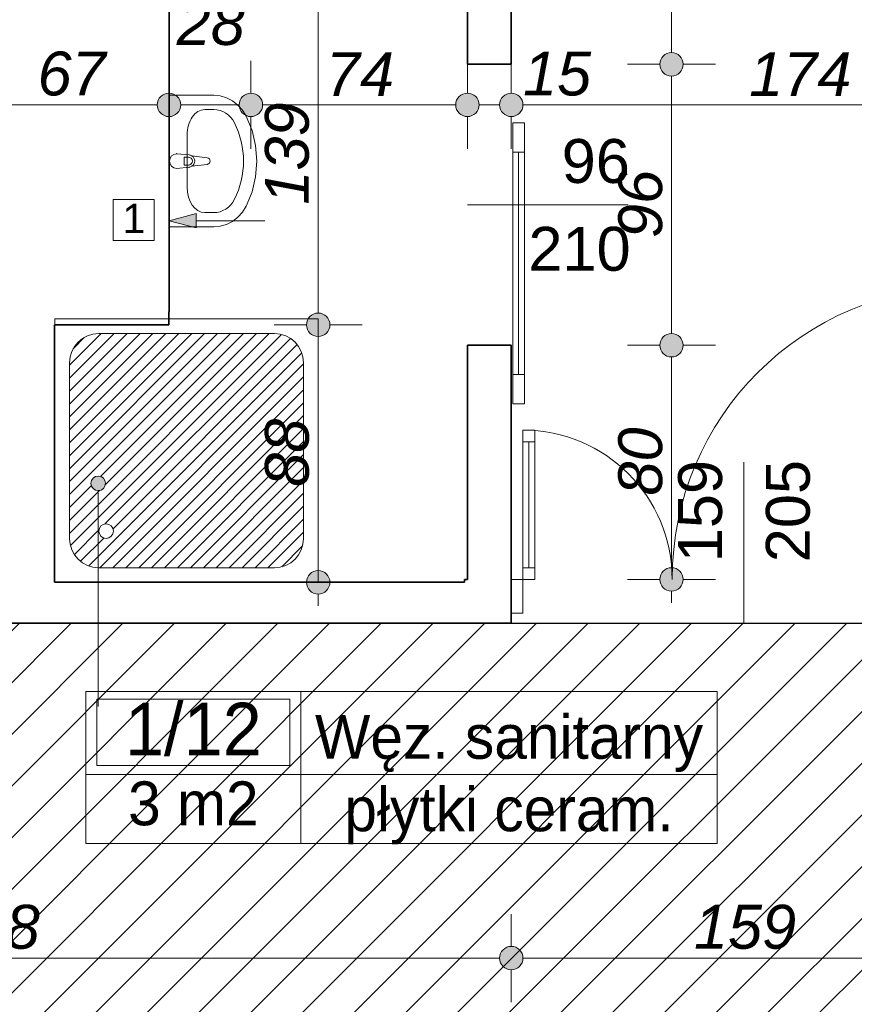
# Model space of a CAD drawing. Header units: millimetres. Extents: x -50073 to 84772, y -78870 to -35317.
# Tile 51 of 125: x 13675 to 16528, y -60013 to -56648. Entities that reach past the tile are written whole.
import ezdxf
from ezdxf.enums import TextEntityAlignment as Align

# ---------------------------------------------------------------- set-up
doc = ezdxf.new("R2010")
doc.units = ezdxf.units.MM
doc.header["$MEASUREMENT"] = 0
for name, color, linetype in [('_podkład', 7, 'Continuous'), ('Elementy modelu - Strefy', 7, 'Continuous'), ('Wymiarowanie - Ogólne', 7, 'Continuous')]:
    doc.layers.add(name, color=color, linetype=linetype)
for name, color, linetype, lineweight in [('_podkład_Nr_pióra__1', 7, 'Continuous', 0), ('Drzwi ArchiCAD_Nr_pióra__1', 7, 'Continuous', 0), ('Instalacje - Went_Klim_Nr_pióra__42', 150, 'Continuous', 13), ('Konstrukcja - Ściany zew_Nr_pióra__6', 7, 'Continuous', 35), ('Metryczki pomieszczeń ArchiCADa_Nr_pióra__1', 7, 'Continuous', 0), ('Wnetrze - Sanitariaty_Nr_pióra__22', 8, 'Continuous', 13), ('Wymiarowanie - Ogólne_Nr_pióra__82', 114, 'Continuous', 13), ('Znaczniki drzwi ArchiCADa_Nr_pióra__1', 7, 'Continuous', 0), ('Znaczniki drzwi ArchiCADa_Nr_pióra__7', 7, 'Continuous', 70)]:
    doc.layers.add(name, color=color, linetype=linetype, lineweight=lineweight)
doc.layers.add('Wnętrze - Umeblowanie_Nr_pióra__234', color=7, linetype='Continuous', lineweight=0, true_color=0x9f9f9f)
doc.styles.add('GENERATED_STYLE_1', font='txt')
doc.styles.add('GENERATED_STYLE_2', font='txt')
doc.styles.add('GENERATED_STYLE_3', font='txt')
doc.dimstyles.new('GENERATED_STYLE__1', dxfattribs={"dimtxt": 150, "dimasz": 152, "dimexe": 0.18, "dimexo": 0, "dimgap": 0.09, "dimtad": 1, "dimlfac": 0.1, "dimzin": 0, "dimdsep": 46, "dimtxsty": 'GENERATED_STYLE_3', "dimblk": 'ARROWHEAD_11', "dimblk1": 'ARROWHEAD_11', "dimblk2": 'ARROWHEAD_11', "dimcen": 0.09, "dimclrd": 114, "dimclre": 114, "dimclrt": 114, "dimazin": 0, "dimtfac": 1, "dimtdec": 4, "dimtmove": 0, "dimatfit": 3, "dimfxl": 1, "dimtolj": 1, "dimtzin": 0, "dimarcsym": 0})
doc.dimstyles.new('GENERATED_STYLE__2', dxfattribs={"dimtxt": 150, "dimasz": 152, "dimexe": 0.18, "dimexo": 0, "dimgap": 0.09, "dimtad": 1, "dimtih": 1, "dimtoh": 1, "dimlfac": 0.1, "dimzin": 0, "dimdsep": 46, "dimtxsty": 'GENERATED_STYLE_3', "dimblk": 'ARROWHEAD_11', "dimblk1": 'ARROWHEAD_11', "dimblk2": 'ARROWHEAD_11', "dimcen": 0.09, "dimclrd": 114, "dimclre": 114, "dimclrt": 114, "dimazin": 0, "dimtfac": 1, "dimtdec": 4, "dimtmove": 0, "dimatfit": 3, "dimfxl": 1, "dimtolj": 1, "dimtzin": 0, "dimarcsym": 0})

# ---------------------------------------------------------------- blocks, each defined once
blk = doc.blocks.new('Węz. sanitarny_1_12_12', base_point=(14635.7, -59227.2))
at = {"layer": 'Metryczki pomieszczeń ArchiCADa_Nr_pióra__1', "linetype": 'Continuous'}
for p, q in [((13901.7, -58944.3), (16059.9, -58944.3)), ((13901.7, -59462.9), (13901.7, -58944.3)), ((14635.7, -58944.3), (14635.7, -59462.9)), ((16059.9, -58944.3), (16059.9, -59462.9)), ((13938.4, -58970.2), (14599, -58970.2)), ((13938.4, -59196.5), (13938.4, -58970.2)), ((14599, -58970.2), (14599, -59196.5)), ((14599, -59196.5), (13938.4, -59196.5)), ((13901.7, -59227.2), (16059.9, -59227.2)), ((16059.9, -59462.9), (13901.7, -59462.9))]:
    blk.add_line(p, q, dxfattribs=at)
at = {"layer": 'Metryczki pomieszczeń ArchiCADa_Nr_pióra__1'}
for tag, height, style, p in [('ROOM_NUMBER', 180, 'GENERATED_STYLE_2', (14268.7, -59072.2)), ('ROOM_NAME', 150, 'GENERATED_STYLE_1', (15347.8, -59098.8)), ('ROOM_CALC_AREA', 150, 'GENERATED_STYLE_1', (14268.7, -59325.9)), ('floor_f', 150, 'GENERATED_STYLE_1', (15347.8, -59346.3))]:
    blk.add_attdef(tag, text='', height=height, dxfattribs=dict(at, style=style)).set_placement(p, align=Align.MIDDLE_CENTER)
blk = doc.blocks.new('*D151')
at = {"layer": 'Wymiarowanie - Ogólne_Nr_pióra__82', "linetype": 'Continuous'}
for points in [[(-2271.8, -37650.7), (-2274.8, -37635.4), (-2283.5, -37622.4), (-2296.5, -37613.7), (-2311.8, -37610.7), (-2327.1, -37613.7), (-2340.1, -37622.4), (-2348.7, -37635.4), (-2351.8, -37650.7), (-2348.7, -37666), (-2340.1, -37679), (-2327.1, -37687.6), (-2311.8, -37690.7), (-2296.5, -37687.6), (-2283.5, -37679), (-2274.8, -37666)], [(-2271.8, -57097.7), (-2274.8, -57082.4), (-2283.5, -57069.4), (-2296.5, -57060.7), (-2311.8, -57057.7), (-2327.1, -57060.7), (-2340.1, -57069.4), (-2348.7, -57082.4), (-2351.8, -57097.7), (-2348.7, -57113), (-2340.1, -57125.9), (-2327.1, -57134.6), (-2311.8, -57137.7), (-2296.5, -57134.6), (-2283.5, -57125.9), (-2274.8, -57113)]]:
    blk.add_hatch(color=256, dxfattribs=at).paths.add_polyline_path(points)
for p, q in [((-2311.8, -37610.7), (-2311.8, -37570.7)), ((-2351.8, -37650.7), (-2461.8, -37650.7)), ((-2161.8, -37650.7), (-2271.8, -37650.7)), ((-2311.8, -57057.7), (-2311.8, -37690.7)), ((-2351.8, -57097.7), (-2461.8, -57097.7)), ((-2161.8, -57097.7), (-2271.8, -57097.7)), ((-2311.8, -57177.7), (-2311.8, -57137.7))]:
    blk.add_line(p, q, dxfattribs=at)
for centre in [(-2311.8, -37650.7), (-2311.8, -57097.7)]:
    blk.add_circle(centre, 40, dxfattribs=at)
at = {"layer": 'Wymiarowanie - Ogólne_Nr_pióra__82', "insert": (-2341.8, -47716.3), "char_height": 150, "attachment_point": 7, "rotation": 90, "style": 'GENERATED_STYLE_3'}
blk.add_mtext('\\A1;{\\fArial|b0|i1|c238|p38;1\xa0944,7}', dxfattribs=at)
blk = doc.blocks.new('ARROWHEAD_11')
at = {"color": 0, "linetype": 'Continuous', "lineweight": 0}
blk.add_line((0, 0), (-1, 0), dxfattribs=at)
at = {"color": 0, "linetype": 'Continuous', "lineweight": 0, "const_width": 0.25, "flags": 128}
blk.add_lwpolyline([(-0.125, 0, 1), (0.125, 0, 1)], format="xyb", close=True, dxfattribs=at)
blk = doc.blocks.new('*D293')
at = {"layer": 'Wymiarowanie - Ogólne_Nr_pióra__82', "linetype": 'Continuous'}
for points in [[(11814.6, -59854.8), (11811.6, -59839.5), (11802.9, -59826.5), (11789.9, -59817.9), (11774.6, -59814.8), (11759.3, -59817.9), (11746.3, -59826.5), (11737.7, -59839.5), (11734.6, -59854.8), (11737.7, -59870.1), (11746.3, -59883.1), (11759.3, -59891.8), (11774.6, -59894.8), (11789.9, -59891.8), (11802.9, -59883.1), (11811.6, -59870.1)], [(15395.6, -59854.8), (15392.6, -59839.5), (15383.9, -59826.5), (15370.9, -59817.9), (15355.6, -59814.8), (15340.3, -59817.9), (15327.3, -59826.5), (15318.7, -59839.5), (15315.6, -59854.8), (15318.7, -59870.1), (15327.3, -59883.1), (15340.3, -59891.8), (15355.6, -59894.8), (15370.9, -59891.8), (15383.9, -59883.1), (15392.6, -59870.1)]]:
    blk.add_hatch(color=256, dxfattribs=at).paths.add_polyline_path(points)
for p, q in [((11774.6, -59814.8), (11774.6, -59704.8)), ((15355.6, -59814.8), (15355.6, -59704.8)), ((11814.6, -59854.8), (15315.6, -59854.8)), ((11774.6, -60004.8), (11774.6, -59894.8)), ((15355.6, -60004.8), (15355.6, -59894.8))]:
    blk.add_line(p, q, dxfattribs=at)
for centre in [(11774.6, -59854.8), (15355.6, -59854.8)]:
    blk.add_circle(centre, 40, dxfattribs=at)
at = {"layer": 'Wymiarowanie - Ogólne_Nr_pióra__82', "insert": (13394.4, -59824.8), "char_height": 150, "attachment_point": 7, "style": 'GENERATED_STYLE_3'}
blk.add_mtext('\\A1;{\\fArial|b0|i1|c238|p38;358}', dxfattribs=at)
blk = doc.blocks.new('*D294')
at = {"layer": 'Wymiarowanie - Ogólne_Nr_pióra__82', "linetype": 'Continuous'}
for points in [[(15395.6, -59854.8), (15392.6, -59839.5), (15383.9, -59826.5), (15370.9, -59817.9), (15355.6, -59814.8), (15340.3, -59817.9), (15327.3, -59826.5), (15318.7, -59839.5), (15315.6, -59854.8), (15318.7, -59870.1), (15327.3, -59883.1), (15340.3, -59891.8), (15355.6, -59894.8), (15370.9, -59891.8), (15383.9, -59883.1), (15392.6, -59870.1)], [(16985.6, -59854.8), (16982.6, -59839.5), (16973.9, -59826.5), (16960.9, -59817.9), (16945.6, -59814.8), (16930.3, -59817.9), (16917.3, -59826.5), (16908.7, -59839.5), (16905.6, -59854.8), (16908.7, -59870.1), (16917.3, -59883.1), (16930.3, -59891.8), (16945.6, -59894.8), (16960.9, -59891.8), (16973.9, -59883.1), (16982.6, -59870.1)]]:
    blk.add_hatch(color=256, dxfattribs=at).paths.add_polyline_path(points)
for p, q in [((15355.6, -59814.8), (15355.6, -59704.8)), ((16945.6, -59814.8), (16945.6, -59704.8)), ((15395.6, -59854.8), (16905.6, -59854.8)), ((15355.6, -60004.8), (15355.6, -59894.8)), ((16945.6, -60004.8), (16945.6, -59894.8))]:
    blk.add_line(p, q, dxfattribs=at)
for centre in [(15355.6, -59854.8), (16945.6, -59854.8)]:
    blk.add_circle(centre, 40, dxfattribs=at)
at = {"layer": 'Wymiarowanie - Ogólne_Nr_pióra__82', "insert": (15979.9, -59824.8), "char_height": 150, "attachment_point": 7, "style": 'GENERATED_STYLE_3'}
blk.add_mtext('\\A1;{\\fArial|b0|i1|c238|p38;159}', dxfattribs=at)
blk = doc.blocks.new('*D430')
at = {"layer": 'Wymiarowanie - Ogólne_Nr_pióra__82', "linetype": 'Continuous'}
for points in [[(13554.6, -56939.2), (13551.6, -56923.9), (13542.9, -56910.9), (13529.9, -56902.2), (13514.6, -56899.2), (13499.3, -56902.2), (13486.3, -56910.9), (13477.6, -56923.9), (13474.6, -56939.2), (13477.6, -56954.5), (13486.3, -56967.5), (13499.3, -56976.1), (13514.6, -56979.2), (13529.9, -56976.1), (13542.9, -56967.5), (13551.6, -56954.5)], [(14225.6, -56939.2), (14222.6, -56923.9), (14213.9, -56910.9), (14200.9, -56902.2), (14185.6, -56899.2), (14170.3, -56902.2), (14157.3, -56910.9), (14148.6, -56923.9), (14145.6, -56939.2), (14148.6, -56954.5), (14157.3, -56967.5), (14170.3, -56976.1), (14185.6, -56979.2), (14200.9, -56976.1), (14213.9, -56967.5), (14222.6, -56954.5)]]:
    blk.add_hatch(color=256, dxfattribs=at).paths.add_polyline_path(points)
for p, q in [((13514.6, -56899.2), (13514.6, -56789.2)), ((14185.6, -56899.2), (14185.6, -56789.2)), ((13554.6, -56939.2), (14145.6, -56939.2)), ((13514.6, -57089.2), (13514.6, -56979.2)), ((14185.6, -57089.2), (14185.6, -56979.2))]:
    blk.add_line(p, q, dxfattribs=at)
for centre in [(13514.6, -56939.2), (14185.6, -56939.2)]:
    blk.add_circle(centre, 40, dxfattribs=at)
at = {"layer": 'Wymiarowanie - Ogólne_Nr_pióra__82', "insert": (13736.3, -56909.2), "char_height": 150, "attachment_point": 7, "style": 'GENERATED_STYLE_3'}
blk.add_mtext('\\A1;{\\fArial|b0|i1|c238|p38;67}', dxfattribs=at)
blk = doc.blocks.new('*D431')
at = {"layer": 'Wymiarowanie - Ogólne_Nr_pióra__82', "linetype": 'Continuous'}
for points in [[(14225.6, -56939.2), (14222.6, -56923.9), (14213.9, -56910.9), (14200.9, -56902.2), (14185.6, -56899.2), (14170.3, -56902.2), (14157.3, -56910.9), (14148.6, -56923.9), (14145.6, -56939.2), (14148.6, -56954.5), (14157.3, -56967.5), (14170.3, -56976.1), (14185.6, -56979.2), (14200.9, -56976.1), (14213.9, -56967.5), (14222.6, -56954.5)], [(14505.6, -56939.2), (14502.6, -56923.9), (14493.9, -56910.9), (14480.9, -56902.2), (14465.6, -56899.2), (14450.3, -56902.2), (14437.3, -56910.9), (14428.7, -56923.9), (14425.6, -56939.2), (14428.7, -56954.5), (14437.3, -56967.5), (14450.3, -56976.1), (14465.6, -56979.2), (14480.9, -56976.1), (14493.9, -56967.5), (14502.6, -56954.5)]]:
    blk.add_hatch(color=256, dxfattribs=at).paths.add_polyline_path(points)
for p, q in [((14185.6, -56899.2), (14185.6, -56789.2)), ((14465.6, -56899.2), (14465.6, -56789.2)), ((14225.6, -56939.2), (14425.6, -56939.2)), ((14185.6, -57089.2), (14185.6, -56979.2)), ((14465.6, -57089.2), (14465.6, -56979.2))]:
    blk.add_line(p, q, dxfattribs=at)
for centre in [(14185.6, -56939.2), (14465.6, -56939.2)]:
    blk.add_circle(centre, 40, dxfattribs=at)
at = {"layer": 'Wymiarowanie - Ogólne_Nr_pióra__82', "insert": (14211.8, -56736.7), "char_height": 150, "attachment_point": 7, "style": 'GENERATED_STYLE_3'}
blk.add_mtext('\\A1;{\\fArial|b0|i1|c238|p38;28}', dxfattribs=at)
blk = doc.blocks.new('*D432')
at = {"layer": 'Wymiarowanie - Ogólne_Nr_pióra__82', "linetype": 'Continuous'}
for points in [[(14505.6, -56939.2), (14502.6, -56923.9), (14493.9, -56910.9), (14480.9, -56902.2), (14465.6, -56899.2), (14450.3, -56902.2), (14437.3, -56910.9), (14428.7, -56923.9), (14425.6, -56939.2), (14428.7, -56954.5), (14437.3, -56967.5), (14450.3, -56976.1), (14465.6, -56979.2), (14480.9, -56976.1), (14493.9, -56967.5), (14502.6, -56954.5)], [(15245.6, -56939.2), (15242.6, -56923.9), (15233.9, -56910.9), (15220.9, -56902.2), (15205.6, -56899.2), (15190.3, -56902.2), (15177.3, -56910.9), (15168.7, -56923.9), (15165.6, -56939.2), (15168.7, -56954.5), (15177.3, -56967.5), (15190.3, -56976.1), (15205.6, -56979.2), (15220.9, -56976.1), (15233.9, -56967.5), (15242.6, -56954.5)]]:
    blk.add_hatch(color=256, dxfattribs=at).paths.add_polyline_path(points)
for p, q in [((14465.6, -56899.2), (14465.6, -56789.2)), ((15205.6, -56899.2), (15205.6, -56789.2)), ((14505.6, -56939.2), (15165.6, -56939.2)), ((14465.6, -57089.2), (14465.6, -56979.2)), ((15205.6, -57089.2), (15205.6, -56979.2))]:
    blk.add_line(p, q, dxfattribs=at)
for centre in [(14465.6, -56939.2), (15205.6, -56939.2)]:
    blk.add_circle(centre, 40, dxfattribs=at)
at = {"layer": 'Wymiarowanie - Ogólne_Nr_pióra__82', "insert": (14721.8, -56909.2), "char_height": 150, "attachment_point": 7, "style": 'GENERATED_STYLE_3'}
blk.add_mtext('\\A1;{\\fArial|b0|i1|c238|p38;74}', dxfattribs=at)
blk = doc.blocks.new('*D433')
at = {"layer": 'Wymiarowanie - Ogólne_Nr_pióra__82', "linetype": 'Continuous'}
for points in [[(15245.6, -56939.2), (15242.6, -56923.9), (15233.9, -56910.9), (15220.9, -56902.2), (15205.6, -56899.2), (15190.3, -56902.2), (15177.3, -56910.9), (15168.7, -56923.9), (15165.6, -56939.2), (15168.7, -56954.5), (15177.3, -56967.5), (15190.3, -56976.1), (15205.6, -56979.2), (15220.9, -56976.1), (15233.9, -56967.5), (15242.6, -56954.5)], [(15395.6, -56939.2), (15392.6, -56923.9), (15383.9, -56910.9), (15370.9, -56902.2), (15355.6, -56899.2), (15340.3, -56902.2), (15327.3, -56910.9), (15318.7, -56923.9), (15315.6, -56939.2), (15318.7, -56954.5), (15327.3, -56967.5), (15340.3, -56976.1), (15355.6, -56979.2), (15370.9, -56976.1), (15383.9, -56967.5), (15392.6, -56954.5)]]:
    blk.add_hatch(color=256, dxfattribs=at).paths.add_polyline_path(points)
for p, q in [((15205.6, -56899.2), (15205.6, -56789.2)), ((15355.6, -56899.2), (15355.6, -56789.2)), ((15245.6, -56939.2), (15315.6, -56939.2)), ((15205.6, -57089.2), (15205.6, -56979.2)), ((15355.6, -57089.2), (15355.6, -56979.2))]:
    blk.add_line(p, q, dxfattribs=at)
for centre in [(15205.6, -56939.2), (15355.6, -56939.2)]:
    blk.add_circle(centre, 40, dxfattribs=at)
blk = doc.blocks.new('*D434')
at = {"layer": 'Wymiarowanie - Ogólne_Nr_pióra__82', "linetype": 'Continuous'}
for points in [[(15395.6, -56939.2), (15392.6, -56923.9), (15383.9, -56910.9), (15370.9, -56902.2), (15355.6, -56899.2), (15340.3, -56902.2), (15327.3, -56910.9), (15318.7, -56923.9), (15315.6, -56939.2), (15318.7, -56954.5), (15327.3, -56967.5), (15340.3, -56976.1), (15355.6, -56979.2), (15370.9, -56976.1), (15383.9, -56967.5), (15392.6, -56954.5)], [(17135.6, -56939.2), (17132.6, -56923.9), (17123.9, -56910.9), (17110.9, -56902.2), (17095.6, -56899.2), (17080.3, -56902.2), (17067.3, -56910.9), (17058.7, -56923.9), (17055.6, -56939.2), (17058.7, -56954.5), (17067.3, -56967.5), (17080.3, -56976.1), (17095.6, -56979.2), (17110.9, -56976.1), (17123.9, -56967.5), (17132.6, -56954.5)]]:
    blk.add_hatch(color=256, dxfattribs=at).paths.add_polyline_path(points)
for p, q in [((15355.6, -56899.2), (15355.6, -56789.2)), ((17095.6, -56899.2), (17095.6, -56789.2)), ((15395.6, -56939.2), (17055.6, -56939.2)), ((15355.6, -57089.2), (15355.6, -56979.2)), ((17095.6, -57089.2), (17095.6, -56979.2))]:
    blk.add_line(p, q, dxfattribs=at)
for centre in [(15355.6, -56939.2), (17095.6, -56939.2)]:
    blk.add_circle(centre, 40, dxfattribs=at)
at = {"layer": 'Wymiarowanie - Ogólne_Nr_pióra__82', "char_height": 150, "attachment_point": 7, "style": 'GENERATED_STYLE_3'}
for s, insert in [('\\A1;{\\fArial|b0|i1|c238|p38;15}', (15395.6, -56909.2)), ('\\A1;{\\fArial|b0|i1|c238|p38;174}', (16168.7, -56909.2))]:
    blk.add_mtext(s, dxfattribs=dict(at, insert=insert))
blk = doc.blocks.new('*D474')
at = {"layer": 'Wymiarowanie - Ogólne_Nr_pióra__82', "linetype": 'Continuous'}
for points in [[(15943.4, -57760.7), (15940.4, -57745.4), (15931.7, -57732.4), (15918.7, -57723.7), (15903.4, -57720.7), (15888.1, -57723.7), (15875.2, -57732.4), (15866.5, -57745.4), (15863.4, -57760.7), (15866.5, -57776), (15875.2, -57789), (15888.1, -57797.6), (15903.4, -57800.7), (15918.7, -57797.6), (15931.7, -57789), (15940.4, -57776)], [(15943.4, -58560.7), (15940.4, -58545.4), (15931.7, -58532.4), (15918.7, -58523.7), (15903.4, -58520.7), (15888.1, -58523.7), (15875.2, -58532.4), (15866.5, -58545.4), (15863.4, -58560.7), (15866.5, -58576), (15875.2, -58589), (15888.1, -58597.6), (15903.4, -58600.7), (15918.7, -58597.6), (15931.7, -58589), (15940.4, -58576)]]:
    blk.add_hatch(color=256, dxfattribs=at).paths.add_polyline_path(points)
for p, q in [((15863.4, -57760.7), (15753.4, -57760.7)), ((16053.4, -57760.7), (15943.4, -57760.7)), ((15903.4, -58520.7), (15903.4, -57800.7)), ((15863.4, -58560.7), (15753.4, -58560.7)), ((16053.4, -58560.7), (15943.4, -58560.7)), ((15903.4, -58640.7), (15903.4, -58600.7))]:
    blk.add_line(p, q, dxfattribs=at)
for centre in [(15903.4, -57760.7), (15903.4, -58560.7)]:
    blk.add_circle(centre, 40, dxfattribs=at)
at = {"layer": 'Wymiarowanie - Ogólne_Nr_pióra__82', "insert": (15873.4, -58274.5), "char_height": 150, "attachment_point": 7, "rotation": 90, "style": 'GENERATED_STYLE_3'}
blk.add_mtext('\\A1;{\\fArial|b0|i1|c238|p38;80}', dxfattribs=at)
blk = doc.blocks.new('*D475')
at = {"layer": 'Wymiarowanie - Ogólne_Nr_pióra__82', "linetype": 'Continuous'}
for points in [[(15943.4, -56800.7), (15940.4, -56785.4), (15931.7, -56772.4), (15918.7, -56763.7), (15903.4, -56760.7), (15888.1, -56763.7), (15875.2, -56772.4), (15866.5, -56785.4), (15863.4, -56800.7), (15866.5, -56816), (15875.2, -56829), (15888.1, -56837.6), (15903.4, -56840.7), (15918.7, -56837.6), (15931.7, -56829), (15940.4, -56816)], [(15943.4, -57760.7), (15940.4, -57745.4), (15931.7, -57732.4), (15918.7, -57723.7), (15903.4, -57720.7), (15888.1, -57723.7), (15875.2, -57732.4), (15866.5, -57745.4), (15863.4, -57760.7), (15866.5, -57776), (15875.2, -57789), (15888.1, -57797.6), (15903.4, -57800.7), (15918.7, -57797.6), (15931.7, -57789), (15940.4, -57776)]]:
    blk.add_hatch(color=256, dxfattribs=at).paths.add_polyline_path(points)
for p, q in [((15863.4, -56800.7), (15753.4, -56800.7)), ((16053.4, -56800.7), (15943.4, -56800.7)), ((15903.4, -57720.7), (15903.4, -56840.7)), ((15863.4, -57760.7), (15753.4, -57760.7)), ((16053.4, -57760.7), (15943.4, -57760.7))]:
    blk.add_line(p, q, dxfattribs=at)
for centre in [(15903.4, -56800.7), (15903.4, -57760.7)]:
    blk.add_circle(centre, 40, dxfattribs=at)
at = {"layer": 'Wymiarowanie - Ogólne_Nr_pióra__82', "insert": (15873.4, -57394.5), "char_height": 150, "attachment_point": 7, "rotation": 90, "style": 'GENERATED_STYLE_3'}
blk.add_mtext('\\A1;{\\fArial|b0|i1|c238|p38;96}', dxfattribs=at)
blk = doc.blocks.new('*D476')
at = {"layer": 'Wymiarowanie - Ogólne_Nr_pióra__82', "linetype": 'Continuous'}
for points in [[(15943.4, -55850.7), (15940.4, -55835.4), (15931.7, -55822.4), (15918.7, -55813.7), (15903.4, -55810.7), (15888.1, -55813.7), (15875.2, -55822.4), (15866.5, -55835.4), (15863.4, -55850.7), (15866.5, -55866), (15875.2, -55879), (15888.1, -55887.6), (15903.4, -55890.7), (15918.7, -55887.6), (15931.7, -55879), (15940.4, -55866)], [(15943.4, -56800.7), (15940.4, -56785.4), (15931.7, -56772.4), (15918.7, -56763.7), (15903.4, -56760.7), (15888.1, -56763.7), (15875.2, -56772.4), (15866.5, -56785.4), (15863.4, -56800.7), (15866.5, -56816), (15875.2, -56829), (15888.1, -56837.6), (15903.4, -56840.7), (15918.7, -56837.6), (15931.7, -56829), (15940.4, -56816)]]:
    blk.add_hatch(color=256, dxfattribs=at).paths.add_polyline_path(points)
for p, q in [((15903.4, -55810.7), (15903.4, -55770.7)), ((15863.4, -55850.7), (15753.4, -55850.7)), ((16053.4, -55850.7), (15943.4, -55850.7)), ((15903.4, -56760.7), (15903.4, -55890.7)), ((15863.4, -56800.7), (15753.4, -56800.7)), ((16053.4, -56800.7), (15943.4, -56800.7))]:
    blk.add_line(p, q, dxfattribs=at)
for centre in [(15903.4, -55850.7), (15903.4, -56800.7)]:
    blk.add_circle(centre, 40, dxfattribs=at)
at = {"layer": 'Wymiarowanie - Ogólne_Nr_pióra__82', "insert": (15873.4, -56439.5), "char_height": 150, "attachment_point": 7, "rotation": 90, "style": 'GENERATED_STYLE_3'}
blk.add_mtext('\\A1;{\\fArial|b0|i1|c238|p38;95}', dxfattribs=at)
blk = doc.blocks.new('*D477')
at = {"layer": 'Wymiarowanie - Ogólne_Nr_pióra__82', "linetype": 'Continuous'}
for points in [[(14735.6, -57690.7), (14732.6, -57675.4), (14723.9, -57662.4), (14710.9, -57653.7), (14695.6, -57650.7), (14680.3, -57653.7), (14667.3, -57662.4), (14658.7, -57675.4), (14655.6, -57690.7), (14658.7, -57706), (14667.3, -57719), (14680.3, -57727.6), (14695.6, -57730.7), (14710.9, -57727.6), (14723.9, -57719), (14732.6, -57706)], [(14735.6, -58570.7), (14732.6, -58555.4), (14723.9, -58542.4), (14710.9, -58533.7), (14695.6, -58530.7), (14680.3, -58533.7), (14667.3, -58542.4), (14658.7, -58555.4), (14655.6, -58570.7), (14658.7, -58586), (14667.3, -58599), (14680.3, -58607.6), (14695.6, -58610.7), (14710.9, -58607.6), (14723.9, -58599), (14732.6, -58586)]]:
    blk.add_hatch(color=256, dxfattribs=at).paths.add_polyline_path(points)
for p, q in [((14655.6, -57690.7), (14545.6, -57690.7)), ((14845.6, -57690.7), (14735.6, -57690.7)), ((14695.6, -58530.7), (14695.6, -57730.7)), ((14655.6, -58570.7), (14545.6, -58570.7)), ((14845.6, -58570.7), (14735.6, -58570.7)), ((14695.6, -58650.7), (14695.6, -58610.7))]:
    blk.add_line(p, q, dxfattribs=at)
for centre in [(14695.6, -57690.7), (14695.6, -58570.7)]:
    blk.add_circle(centre, 40, dxfattribs=at)
at = {"layer": 'Wymiarowanie - Ogólne_Nr_pióra__82', "insert": (14665.6, -58244.5), "char_height": 150, "attachment_point": 7, "rotation": 90, "style": 'GENERATED_STYLE_3'}
blk.add_mtext('\\A1;{\\fArial|b0|i1|c238|p38;88}', dxfattribs=at)
blk = doc.blocks.new('*D478')
at = {"layer": 'Wymiarowanie - Ogólne_Nr_pióra__82', "linetype": 'Continuous'}
for points in [[(14735.6, -56300.7), (14732.6, -56285.4), (14723.9, -56272.4), (14710.9, -56263.7), (14695.6, -56260.7), (14680.3, -56263.7), (14667.3, -56272.4), (14658.7, -56285.4), (14655.6, -56300.7), (14658.7, -56316), (14667.3, -56329), (14680.3, -56337.6), (14695.6, -56340.7), (14710.9, -56337.6), (14723.9, -56329), (14732.6, -56316)], [(14735.6, -57690.7), (14732.6, -57675.4), (14723.9, -57662.4), (14710.9, -57653.7), (14695.6, -57650.7), (14680.3, -57653.7), (14667.3, -57662.4), (14658.7, -57675.4), (14655.6, -57690.7), (14658.7, -57706), (14667.3, -57719), (14680.3, -57727.6), (14695.6, -57730.7), (14710.9, -57727.6), (14723.9, -57719), (14732.6, -57706)]]:
    blk.add_hatch(color=256, dxfattribs=at).paths.add_polyline_path(points)
for p, q in [((14655.6, -56300.7), (14545.6, -56300.7)), ((14845.6, -56300.7), (14735.6, -56300.7)), ((14695.6, -57650.7), (14695.6, -56340.7)), ((14655.6, -57690.7), (14545.6, -57690.7)), ((14845.6, -57690.7), (14735.6, -57690.7))]:
    blk.add_line(p, q, dxfattribs=at)
for centre in [(14695.6, -56300.7), (14695.6, -57690.7)]:
    blk.add_circle(centre, 40, dxfattribs=at)
at = {"layer": 'Wymiarowanie - Ogólne_Nr_pióra__82', "char_height": 150, "attachment_point": 7, "rotation": 90, "style": 'GENERATED_STYLE_3'}
for s, insert in [('\\A1;{\\fArial|b0|i1|c238|p38;30}', (14665.6, -56568.3)), ('\\A1;{\\fArial|b0|i1|c238|p38;139}', (14665.6, -57280.3))]:
    blk.add_mtext(s, dxfattribs=dict(at, insert=insert))

msp = doc.modelspace()

# ---------------------------------------------------------------- hatches: boundary and pattern name
h = msp.add_hatch()
h.set_pattern_fill('ANSI31', color=6, scale=1000)
h.set_pattern_definition([(45, (-50072.86, -74020.64), (-88.38835, 88.38835), [])])
h.paths.add_polyline_path([(2644.596, -62100.641), (7974.596, -62100.641), (7974.596, -64220.641), (9744.596, -64270.641), (21114.596, -64270.641), (21114.596, -74020.641), (27274.596, -74020.641), (27274.596, -71940.641), (25294.596, -71940.641), (24264.596, -71000.641), (24264.596, -63210.678), (23794.596, -63210.678), (23794.596, -61870.678), (26194.596, -61870.678), (26194.596, -56680.641), (24594.623, -56680.641), (24594.623, -58720.641), (22604.596, -58720.641), (22604.596, -56680.641), (19225.623, -56680.641), (19225.623, -58710.678), (17495.623, -58710.678), (11774.623, -58710.678), (11774.623, -56680.641), (8425.623, -56655.641), (8425.623, -58710.678), (4584.623, -58710.678), (4584.623, -56660.641), (2644.596, -56660.641)])
h.paths.add_polyline_path([(15447.036, -61501.268), (13419.007, -61501.268), (13419.007, -61271.05), (15447.036, -61271.05)], flags=24)
h = msp.add_hatch()
h.set_pattern_fill('ANSI31', color=5, scale=250)
h.set_pattern_definition([(45, (5604.596, -69870.678), (-22.097087, 22.097087), [])])
h.paths.add_polyline_path([(25564.596, -62180.678, -0.41421356), (25664.596, -62080.678), (26264.596, -62080.678, -0.41421356), (26364.596, -62180.678), (26364.596, -62780.678, -0.41421356), (26264.596, -62880.678), (25664.596, -62880.678, -0.41421356), (25564.596, -62780.678)])
h.paths.add_polyline_path([(26214.596, -62205.678, 1), (26264.596, -62205.678, 1)], flags=16)
h.paths.add_polyline_path([(27054.596, -56830.641, -0.41421356), (27154.596, -56730.641), (27754.596, -56730.641, -0.41421356), (27854.596, -56830.641), (27854.596, -57430.641, -0.41421356), (27754.596, -57530.641), (27154.596, -57530.641, -0.41421356), (27054.596, -57430.641)])
h.paths.add_polyline_path([(27704.596, -56855.641, 1), (27754.596, -56855.641, 1)], flags=16)
h.paths.add_polyline_path([(23594.623, -57810.641, -0.41421356), (23694.623, -57710.641), (24294.623, -57710.641, -0.41421356), (24394.623, -57810.641), (24394.623, -58410.641, -0.41421356), (24294.623, -58510.641), (23694.623, -58510.641, -0.41421356), (23594.623, -58410.641)])
h.paths.add_polyline_path([(24244.623, -58385.641, 1), (24294.623, -58385.641, 1)], flags=16)
h.paths.add_polyline_path([(17350.623, -58410.678), (17350.623, -57810.678, -0.41421356), (17450.623, -57710.678), (18050.623, -57710.678, -0.41421356), (18150.623, -57810.678), (18150.623, -58410.678, -0.41421356), (18050.623, -58510.678), (17610.673, -58510.678), (17610.673, -58302.351, 2.41421356), (17585.673, -58277.351, 0.41421356), (17610.673, -58302.351), (17610.673, -58510.678), (17450.623, -58510.678, -0.41421356)])
h.paths.add_polyline_path([(17450.623, -58385.678, 1), (17500.623, -58385.678, 1)], flags=16)
h.paths.add_polyline_path([(13845.623, -57820.678), (13845.623, -58420.678, 0.40815319), (13943.549, -58520.656), (13943.549, -58395.678), (13943.549, -58257.419, -2.41421356), (13968.549, -58232.419, -0.41421356), (13943.549, -58257.419), (13943.549, -58395.678), (13943.549, -58520.656, 0.00518396), (13945.623, -58520.678), (14545.623, -58520.678, 0.41421356), (14645.623, -58420.678), (14645.623, -57820.678, 0.41421356), (14545.623, -57720.678), (13945.623, -57720.678, 0.41421356)])
h.paths.add_polyline_path([(13945.623, -58395.678, 1), (13995.623, -58395.678, 1)], flags=16)
h.paths.add_polyline_path([(12785.623, -58400.678), (12785.623, -57800.678, -0.41421356), (12885.623, -57700.678), (13485.623, -57700.678, -0.41421356), (13585.623, -57800.678), (13585.623, -58400.678, -0.41421356), (13485.623, -58500.678), (13251.864, -58500.678), (13251.864, -58279.885, 2.41421356), (13226.864, -58254.885, 0.41421356), (13251.864, -58279.885), (13251.864, -58500.678), (12885.623, -58500.678, -0.41421356)])
h.paths.add_polyline_path([(13435.623, -58375.678, 1), (13485.623, -58375.678, 1)], flags=16)
h.paths.add_polyline_path([(6669.596, -58410.678), (6669.596, -57810.678, -0.41421356), (6769.596, -57710.678), (7369.596, -57710.678, -0.41421356), (7469.596, -57810.678), (7469.596, -58410.678, -0.41421356), (7369.596, -58510.678), (6769.596, -58510.678, -0.08881129), (6734.902, -58504.466), (6734.902, -58234.953, 2.41421356), (6709.902, -58209.953, 0.41421356), (6734.902, -58234.953), (6734.902, -58504.466, -0.31385648)])
h.paths.add_polyline_path([(6769.596, -58385.678, 1), (6819.596, -58385.678, 1)], flags=16)
h.paths.add_polyline_path([(24464.596, -69770.678), (24464.596, -69170.678, -0.41421356), (24564.596, -69070.678), (25164.596, -69070.678, -0.41421356), (25264.596, -69170.678), (25264.596, -69770.678, -0.41421356), (25164.596, -69870.678), (24564.596, -69870.678, -0.24955295), (24481.645, -69826.527), (24641.759, -69826.527, 2.41421356), (24666.759, -69801.527, 0.41421356), (24641.759, -69826.527), (24481.645, -69826.527, -0.14923451)])
h.paths.add_polyline_path([(24564.596, -69195.678, 1), (24614.596, -69195.678, 1)], flags=16)
h.paths.add_polyline_path([(5604.596, -57820.678), (5604.596, -58420.678, 0.41421356), (5704.596, -58520.678), (6031.963, -58520.678), (6031.963, -58302.351, -2.41421356), (6056.963, -58277.351, -0.41421356), (6031.963, -58302.351), (6031.963, -58520.678), (6304.596, -58520.678, 0.41421356), (6404.596, -58420.678), (6404.596, -57820.678, 0.41421356), (6304.596, -57720.678), (5704.596, -57720.678, 0.41421356)])
h.paths.add_polyline_path([(6254.596, -58395.678, 1), (6304.596, -58395.678, 1)], flags=16)
h.paths.add_polyline_path([(23871.254, -57979.071), (23871.254, -58256.97), (23643.082, -58256.97), (23643.082, -57979.071)], flags=24)
h.paths.add_polyline_path([(7095.024, -57966.098), (7095.024, -58262.005), (6866.852, -58262.005), (6866.852, -57966.098)], flags=24)
h.paths.add_polyline_path([(25506.814, -69309.87), (25092.524, -69309.87), (25092.524, -69081.699), (25506.814, -69081.699)], flags=9)
h.paths.add_polyline_path([(25638.09, -62879.269), (25242.524, -62879.269), (25242.524, -62651.097), (25638.09, -62651.097)], flags=9)
h.paths.add_polyline_path([(25022.483, -69783.476), (25022.483, -70179.043), (24794.311, -70179.043), (24794.311, -69783.476)], flags=9)
h.paths.add_polyline_path([(27301.714, -56946.363), (26906.353, -56946.363), (26906.353, -56718.089), (27301.714, -56718.089)], flags=9)
h.paths.add_polyline_path([(13266.179, -57954.077), (13266.179, -58249.984), (13038.007, -58249.984), (13038.007, -57954.077)], flags=9)
h.paths.add_polyline_path([(25865.437, -61877.575), (25865.437, -62175.836), (25637.265, -62175.836), (25637.265, -61877.575)], flags=9)
h.paths.add_polyline_path([(14702.816, -57987.839), (14702.816, -58282.007), (14474.541, -58282.007), (14474.541, -57987.839)], flags=9)
h.paths.add_polyline_path([(26389.895, -62879.269), (26109.438, -62879.269), (26109.438, -62651.097), (26389.895, -62651.097)], flags=9)
h.paths.add_polyline_path([(27448.011, -56706.263), (27448.011, -56985.799), (27219.839, -56985.799), (27219.839, -56706.263)], flags=9)
h.paths.add_polyline_path([(5614.922, -58005.357), (5614.922, -58283.257), (5386.75, -58283.257), (5386.75, -58005.357)], flags=9)
at = {"layer": '_podkład', "linetype": 'Continuous', "lineweight": 0, "true_color": 0x000000}
msp.add_hatch(color=18, dxfattribs=at).paths.add_polyline_path([(13968.549, -58232.419), (13966.646, -58222.852), (13961.227, -58214.741), (13953.116, -58209.322), (13943.549, -58207.419), (13933.982, -58209.322), (13925.872, -58214.741), (13920.452, -58222.852), (13918.549, -58232.419), (13920.452, -58241.986), (13925.872, -58250.096), (13933.982, -58255.516), (13943.549, -58257.419), (13953.116, -58255.516), (13961.227, -58250.096), (13966.646, -58241.986)])
at = {"layer": 'Instalacje - Went_Klim_Nr_pióra__42', "linetype": 'Continuous'}
msp.add_hatch(color=256, dxfattribs=at).paths.add_polyline_path([(14185.596, -57334.94), (14278.898, -57359.94), (14278.898, -57309.94)])

# ---------------------------------------------------------------- linework, layer by layer
at = {"color": 6}
msp.add_lwpolyline([(9744.596, -64270.641), (7974.596, -64220.641), (7974.596, -62100.641), (2644.596, -62100.641), (2644.596, -56660.641), (4584.623, -56660.641), (4584.623, -58710.678), (8425.623, -58710.678), (8425.623, -56655.641), (11774.623, -56680.641), (11774.623, -58710.678), (17495.623, -58710.678), (19225.623, -58710.678), (19225.623, -56680.641), (22604.596, -56680.641)], dxfattribs=at)
msp.add_lwpolyline([(9744.596, -64270.641), (7974.596, -64220.641), (7974.596, -62100.641), (2644.596, -62100.641), (2644.596, -56660.641), (4584.623, -56660.641), (4584.623, -58710.678), (8425.623, -58710.678), (8425.623, -56655.641), (11774.623, -56680.641), (11774.623, -58710.678), (17495.623, -58710.678), (19225.623, -58710.678), (19225.623, -56680.641), (22604.596, -56680.641)], dxfattribs=at)
at = {"layer": '_podkład_Nr_pióra__1', "linetype": 'Continuous'}
msp.add_line((13943.549, -58994.905), (13943.549, -58257.419), dxfattribs=at)
msp.add_circle((13943.549, -58232.419), 25, dxfattribs=at)
at = {"layer": 'Drzwi ArchiCAD_Nr_pióra__1', "linetype": 'Continuous'}
for p, q in [((15360.623, -57100.678), (15360.623, -57000.678)), ((15360.623, -57000.678), (15400.623, -57000.678)), ((15400.623, -57000.678), (15400.623, -57100.678)), ((15360.623, -57100.678), (15380.623, -57100.678)), ((15360.623, -57860.678), (15360.623, -57100.678)), ((15400.623, -57100.678), (15360.623, -57100.678)), ((15380.623, -57100.678), (15400.623, -57100.678)), ((15380.623, -57860.678), (15380.623, -57100.678)), ((15380.623, -57100.678), (15380.623, -57860.678)), ((15380.623, -57100.678), (15380.623, -57860.678)), ((15400.623, -57100.678), (15400.623, -57860.678)), ((15380.623, -57860.678), (15360.623, -57860.678)), ((15360.623, -57960.678), (15360.623, -57860.678)), ((15360.623, -57860.678), (15400.623, -57860.678)), ((15400.623, -57860.678), (15380.623, -57860.678)), ((15400.623, -57860.678), (15400.623, -57960.678)), ((15400.623, -57960.678), (15360.623, -57960.678)), ((15395.623, -58050.678), (15395.623, -58090.678)), ((15435.623, -58050.678), (15395.623, -58050.678)), ((15435.623, -58090.678), (15435.623, -58050.678)), ((15395.623, -58090.678), (15395.623, -58520.678)), ((15415.623, -58090.678), (15395.623, -58090.678)), ((15395.623, -58090.678), (15435.623, -58090.678)), ((15415.623, -58520.678), (15415.623, -58090.678)), ((15415.623, -58090.678), (15415.623, -58520.678)), ((15435.623, -58090.678), (15415.623, -58090.678)), ((15415.623, -58090.678), (15415.623, -58520.678)), ((15435.623, -58520.678), (15435.623, -58090.678)), ((15395.623, -58520.678), (15415.623, -58520.678)), ((15435.623, -58520.678), (15395.623, -58520.678)), ((15395.623, -58520.678), (15395.623, -58560.678)), ((15415.623, -58520.678), (15435.623, -58520.678)), ((15435.623, -58560.678), (15435.623, -58520.678)), ((15395.623, -58560.678), (15355.623, -58560.678)), ((15355.623, -58560.678), (15355.623, -58675.678)), ((15355.623, -58560.678), (15355.623, -58675.678)), ((15395.623, -58675.678), (15395.623, -58560.678)), ((15395.623, -58560.678), (15435.623, -58560.678)), ((15355.623, -58675.678), (15395.623, -58675.678))]:
    msp.add_line(p, q, dxfattribs=at)
for centre, radius, start, end in [((16905.623, -58560.678), 1000, 90, 180), ((15395.623, -58560.678), 510, 0, 90)]:
    msp.add_arc(centre, radius, start, end, dxfattribs=at)
at = {"layer": 'Instalacje - Went_Klim_Nr_pióra__42', "linetype": 'Continuous'}
for p, q in [((13994.596, -57262.978), (13994.596, -57402.978)), ((14134.596, -57262.978), (13994.596, -57262.978)), ((14134.596, -57402.978), (14134.596, -57262.978)), ((14185.596, -57334.94), (14278.898, -57309.94)), ((14278.898, -57309.94), (14278.898, -57359.94)), ((14185.596, -57334.94), (14278.898, -57359.94)), ((14513.289, -57334.94), (14278.898, -57334.94)), ((13994.596, -57402.978), (14134.596, -57402.978))]:
    msp.add_line(p, q, dxfattribs=at)
at = {"layer": 'Konstrukcja - Ściany zew_Nr_pióra__6', "linetype": 'Continuous'}
for p, q in [((15355.623, -56800.678), (15205.623, -56800.678)), ((15355.623, -57760.678), (15205.623, -57760.678)), ((15355.623, -58560.678), (15355.623, -58675.678)), ((15355.623, -58675.678), (15355.623, -58710.678))]:
    msp.add_line(p, q, dxfattribs=at)
at = {"layer": 'Konstrukcja - Ściany zew_Nr_pióra__6', "linetype": 'Continuous', "flags": 128}
for points in [[(15355.623, -56800.678), (15355.623, -55850.678)], [(15205.623, -56000.678), (15205.623, -56800.678)], [(14185.596, -57646.632), (14185.596, -56300.678)], [(14184.596, -57646.632), (14185.596, -57646.632)], [(14184.596, -57690.678), (14184.596, -57646.632)], [(13794.596, -58550.678), (13794.596, -57690.678)], [(13794.596, -57690.678), (14184.596, -57690.678)], [(15205.623, -57760.678), (15205.623, -58560.678)], [(15355.623, -58560.678), (15355.623, -57760.678)], [(13794.596, -58570.678), (13794.596, -58550.678)], [(15195.623, -58570.678), (13794.596, -58570.678)], [(15205.623, -58560.678), (15195.623, -58560.678)], [(15195.623, -58560.678), (15195.623, -58570.678)], [(11774.623, -58710.678), (13794.596, -58710.678)], [(13794.596, -58710.678), (15195.623, -58710.678)], [(15195.623, -58710.678), (15355.623, -58710.678)]]:
    msp.add_lwpolyline(points, dxfattribs=at)
at = {"layer": 'Wnetrze - Sanitariaty_Nr_pióra__22', "linetype": 'Continuous'}
for p, q in [((14185.623, -57356.4), (14185.623, -56906.4)), ((14185.623, -56906.4), (14338.35, -56906.4)), ((14338.35, -56906.4), (14360.831, -56908.572)), ((14360.831, -56908.572), (14382.594, -56915.016)), ((14382.594, -56915.016), (14402.943, -56925.527)), ((14402.943, -56925.527), (14421.227, -56939.769)), ((14307.804, -56955.314), (14338.35, -56955.314)), ((14421.227, -56939.769), (14436.863, -56957.286)), ((14436.863, -56957.286), (14449.35, -56977.52)), ((14449.35, -56977.52), (14469.311, -57026.414)), ((14469.311, -57026.414), (14481.51, -57078.179)), ((14247.168, -57220.52), (14247.168, -57042.281)), ((14481.51, -57078.179), (14485.614, -57131.4)), ((14212.168, -57106.4), (14254.121, -57110.4)), ((14251.949, -57117.8), (14237.078, -57117.8)), ((14237.078, -57117.8), (14237.078, -57145)), ((14263.634, -57113.671), (14316.568, -57120.3)), ((14254.121, -57152.4), (14212.168, -57156.4)), ((14237.078, -57145), (14251.949, -57145)), ((14316.568, -57142.5), (14263.634, -57149.13)), ((14485.614, -57131.4), (14481.51, -57184.622)), ((14481.51, -57184.622), (14469.311, -57236.387)), ((14469.311, -57236.387), (14449.35, -57285.281)), ((14449.35, -57285.281), (14436.863, -57305.515)), ((14307.804, -57307.487), (14338.35, -57307.487)), ((14421.227, -57323.032), (14402.943, -57337.274)), ((14436.863, -57305.515), (14421.227, -57323.032)), ((14338.35, -57356.4), (14185.623, -57356.4)), ((14360.831, -57354.229), (14338.35, -57356.4)), ((14382.594, -57347.785), (14360.831, -57354.229)), ((14402.943, -57337.274), (14382.594, -57347.785))]:
    msp.add_line(p, q, dxfattribs=at)
for centre, radius, start, end in [((14212.168, -57131.4), 25, 90, 270), ((14251.949, -57131.4), 13.6, 270, 90), ((14252.221, -57131.4), 21.086, 57.228975, 84.830393), ((14252.221, -57131.4), 21.086, 302.771025, 57.228975), ((14315.178, -57131.4), 11.187, 277.138925, 82.861075), ((14252.221, -57131.4), 21.086, 275.169607, 302.771025)]:
    msp.add_arc(centre, radius, start, end, dxfattribs=at)
for centre, major_axis, ratio, start_param, end_param in [((14307.804, -57042.379), (0, 87.049), 0.69657392, 0, 1.57079633), ((14338.35, -57042.261), (0, 86.948), 0.92929293, 5.20936381, 6.28318531), ((14185.623, -57131.4), (0, 273.913), 0.92929293, 4.21541414, 5.20936382), ((14307.804, -57220.422), (0, 87.049), 0.69657392, 1.57079633, 3.14159265), ((14338.35, -57220.54), (0, 86.948), 0.92929293, 3.14159265, 4.21541415)]:
    msp.add_ellipse(centre, major_axis=major_axis, ratio=ratio, start_param=start_param, end_param=end_param, dxfattribs=at)
for p in [(14212.168, -57106.4), (14263.634, -57113.671), (14254.121, -57152.4), (14316.568, -57142.5)]:
    msp.add_point(p, dxfattribs=at)
at = {"layer": 'Wnętrze - Umeblowanie_Nr_pióra__234', "linetype": 'Continuous'}
for p, q in [((14695.623, -57670.678), (13795.623, -57670.678)), ((13795.623, -57670.678), (13795.623, -58570.678)), ((14695.623, -58570.678), (14695.623, -57670.678)), ((14545.623, -57720.678), (13945.623, -57720.678)), ((13845.623, -57820.678), (13845.623, -58420.678)), ((14645.623, -58420.678), (14645.623, -57820.678)), ((13945.623, -58520.678), (14545.623, -58520.678)), ((13795.623, -58570.678), (14695.623, -58570.678))]:
    msp.add_line(p, q, dxfattribs=at)
msp.add_circle((13970.623, -58395.678), 25, dxfattribs=at)
for centre, start, end in [((13945.623, -57820.678), 90, 180), ((14545.623, -57820.678), 0, 90), ((13945.623, -58420.678), 180, 270), ((14545.623, -58420.678), 270, 0)]:
    msp.add_arc(centre, 100, start, end, dxfattribs=at)
at = {"layer": 'Znaczniki drzwi ArchiCADa_Nr_pióra__1', "linetype": 'Continuous'}
for p, q in [((15755.623, -57280.678), (15205.623, -57280.678)), ((16150.623, -58160.678), (16150.623, -58710.678))]:
    msp.add_line(p, q, dxfattribs=at)

# ---------------------------------------------------------------- block references
at = {"layer": 'Elementy modelu - Strefy', "linetype": 'Continuous'}
ref = msp.add_blockref('Węz. sanitarny_1_12_12', (14635.737, -59227.163), dxfattribs=at)
ref.add_attrib('ROOM_NAME', 'Węz. sanitarny', dxfattribs={"layer": 'Metryczki pomieszczeń ArchiCADa_Nr_pióra__1', "color": 7, "height": 150, "style": 'GENERATED_STYLE_1'}).set_placement((15347.817, -59098.76), align=Align.MIDDLE_CENTER)
ref.add_attrib('ROOM_NUMBER', '1/12', dxfattribs={"layer": 'Metryczki pomieszczeń ArchiCADa_Nr_pióra__1', "color": 7, "height": 180, "style": 'GENERATED_STYLE_2'}).set_placement((14268.716, -59072.214), align=Align.MIDDLE_CENTER)
ref.add_attrib('ROOM_CALC_AREA', '3 m2', dxfattribs={"layer": 'Metryczki pomieszczeń ArchiCADa_Nr_pióra__1', "color": 7, "height": 150, "style": 'GENERATED_STYLE_1'}).set_placement((14268.716, -59325.946), align=Align.MIDDLE_CENTER)
ref.add_attrib('floor_f', 'płytki ceram.', dxfattribs={"layer": 'Metryczki pomieszczeń ArchiCADa_Nr_pióra__1', "color": 7, "height": 150, "style": 'GENERATED_STYLE_1'}).set_placement((15347.817, -59346.26), align=Align.MIDDLE_CENTER)

# ---------------------------------------------------------------- texts
at = {"layer": 'Instalacje - Went_Klim_Nr_pióra__42', "linetype": 'Continuous', "insert": (14026.653, -57327.263), "char_height": 100, "attachment_point": 4, "style": 'GENERATED_STYLE_1'}
msp.add_mtext('\\A1;{\\fArial|b0|i0|c238|p38;1}', dxfattribs=at)
at = {"layer": 'Znaczniki drzwi ArchiCADa_Nr_pióra__7', "char_height": 150, "attachment_point": 7, "style": 'GENERATED_STYLE_1'}
for s, insert in [('\\A1;{\\fArial|b0|i0|c238|p38;96}', (15527.965, -57208.146)), ('\\A1;{\\fArial|b0|i0|c238|p38;210}', (15414.137, -57508.146))]:
    msp.add_mtext(s, dxfattribs=dict(at, insert=insert))
at = {"layer": 'Znaczniki drzwi ArchiCADa_Nr_pióra__7', "char_height": 150, "attachment_point": 7, "rotation": 90, "style": 'GENERATED_STYLE_1'}
for s, insert in [('\\A1;{\\fArial|b0|i0|c238|p38;159}', (16078.091, -58502.164)), ('\\A1;{\\fArial|b0|i0|c238|p38;205}', (16378.091, -58502.164))]:
    msp.add_mtext(s, dxfattribs=dict(at, insert=insert))

# ---------------------------------------------------------------- dimensions: what is measured, and where the dimension line sits
at = {"layer": 'Wymiarowanie - Ogólne', "color": 114, "linetype": 'Continuous', "lineweight": 13}
for base, p1, p2, picture, middle in [((-2311.788, -37650.678), (-290.972, -57097.659), (27794.596, -37650.678), '*D151', (-2416.788, -47374.168)), ((15903.439, -55850.678), (15355.623, -56800.678), (15355.623, -55850.678), '*D476', (15798.439, -56325.678)), ((14695.623, -56300.678), (14184.596, -57690.678), (14465.623, -56300.678), '*D478', (14590.623, -57109.507)), ((15903.439, -56800.678), (15355.623, -57760.678), (15355.623, -56800.678), '*D475', (15798.439, -57280.678)), ((14695.623, -57690.678), (14179.474, -58570.678), (14184.596, -57690.678), '*D477', (14590.623, -58130.678)), ((15903.439, -57760.678), (15355.623, -58560.678), (15355.623, -57760.678), '*D474', (15798.439, -58160.678))]:
    dim = msp.add_linear_dim(base=base, p1=p1, p2=p2, angle=90, dimstyle='GENERATED_STYLE__1', dxfattribs=at)
    dim.commit()
    dim.dimension.update_dxf_attribs({"geometry": picture, "text_midpoint": middle, "dimtype": 160, "text_rotation": 90})
for base, p1, p2, text, picture, middle in [((14185.596, -56939.17), (13514.596, -56792.606), (14185.596, -56300.678), '67', '*D430', (13850.096, -56834.17)), ((15355.623, -59854.834), (11774.623, -58710.678), (15355.623, -58710.678), '358', '*D293', (13565.123, -59749.834))]:
    dim = msp.add_linear_dim(base=base, p1=p1, p2=p2, text=text, dimstyle='GENERATED_STYLE__2', dxfattribs=at)
    dim.commit()
    dim.dimension.update_dxf_attribs({"geometry": picture, "text_midpoint": middle, "dimtype": 160})
for base, p1, p2, picture, middle in [((14465.623, -56939.17), (14185.596, -56300.678), (14465.623, -56300.678), '*D431', (14325.61, -56661.67)), ((15205.623, -56939.17), (14465.623, -56300.678), (15205.623, -56800.678), '*D432', (14835.623, -56834.17)), ((15355.623, -56939.17), (15205.623, -56800.678), (15355.623, -56660.051), '*D433', (15509.452, -56834.17)), ((17095.623, -56939.17), (15355.623, -56660.051), (17095.623, -56748.561), '*D434', (16339.452, -56834.17)), ((16945.623, -59854.834), (15355.623, -58710.678), (16945.623, -58710.678), '*D294', (16150.623, -59749.834))]:
    dim = msp.add_linear_dim(base=base, p1=p1, p2=p2, dimstyle='GENERATED_STYLE__2', dxfattribs=at)
    dim.commit()
    dim.dimension.update_dxf_attribs({"geometry": picture, "text_midpoint": middle, "dimtype": 160})

doc.saveas('drawing.dxf')
